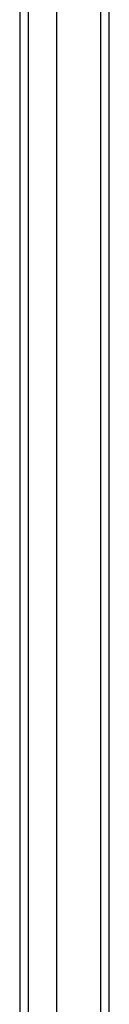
# Model space of a CAD drawing. Header units: inches. Extents: x 0 to 192, y -11 to 125.
# Tile 22 of 66: x 104.646 to 105.458, y 58.561 to 67.509. Entities that reach past the tile are written whole.
import ezdxf

# ---------------------------------------------------------------- set-up
doc = ezdxf.new("R2010")
doc.units = ezdxf.units.IN
doc.header["$LTSCALE"] = 11.537764
doc.header["$MEASUREMENT"] = 0
doc.layers.add('Visible Edges(ANSI)', color=7, linetype='Continuous', lineweight=25)
doc.layers.add('Visible Tangent Edges(ANSI)', color=7, linetype='Continuous', lineweight=25)

msp = doc.modelspace()

# ---------------------------------------------------------------- linework, layer by layer
at = {"layer": 'Visible Edges(ANSI)'}
for p, q in [((105.4579, 54.5803), (105.4579, 76.92145)), ((104.97811, 76.26205), (104.97811, 55.2397)), ((104.64594, 76.15917), (104.64594, 55.34257))]:
    msp.add_line(p, q, dxfattribs=at)
at = {"layer": 'Visible Tangent Edges(ANSI)'}
for p, q in [((105.37916, 76.84571), (105.37916, 54.5803)), ((104.72469, 55.23477), (104.72469, 76.26698))]:
    msp.add_line(p, q, dxfattribs=at)

doc.saveas('drawing.dxf')
